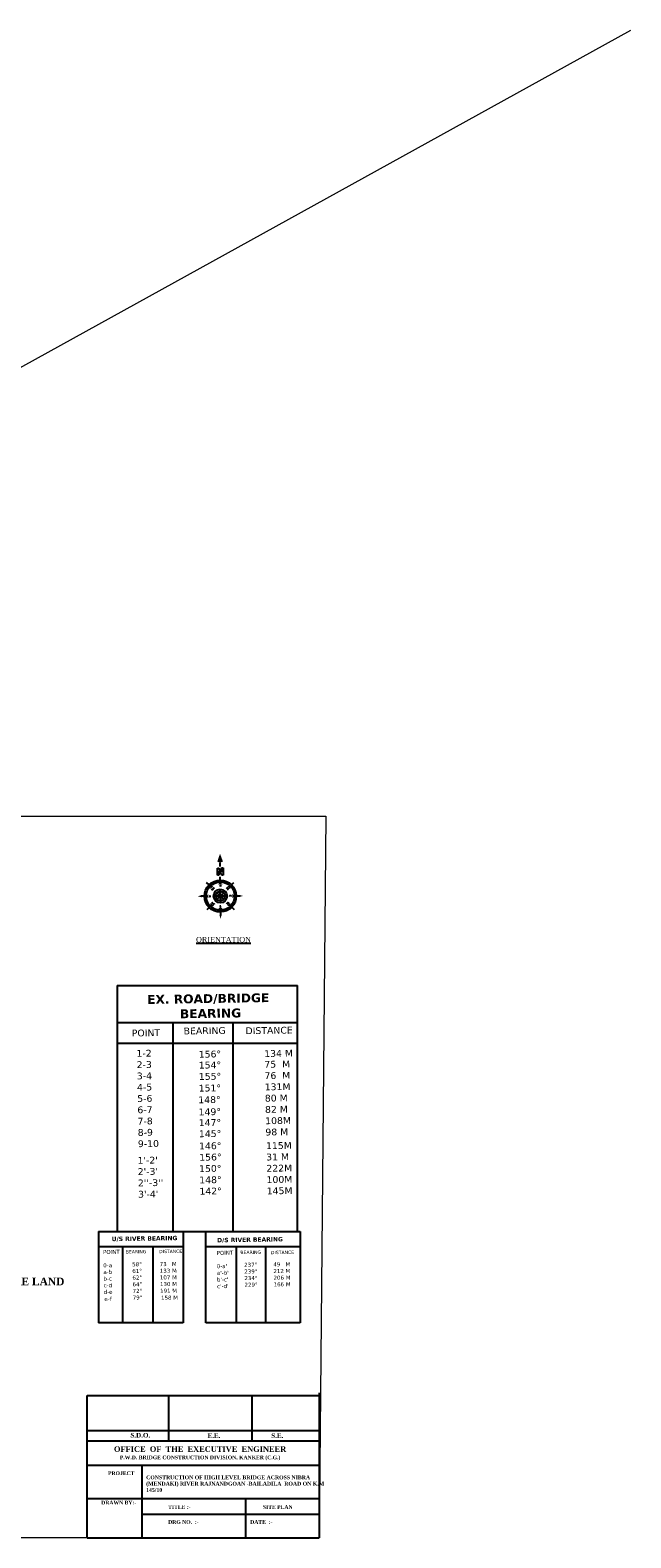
# Model space of a CAD drawing. Header units: millimetres. Extents: x -7700071838 to 844383267715, y -571436171822 to -6721321135.
# Tile 17 of 19: x -3833750520 to -3833396170, y -6732447523 to -6731557732. Entities that reach past the tile are written whole.
import ezdxf
from ezdxf.enums import TextEntityAlignment as Align

# ---------------------------------------------------------------- set-up
doc = ezdxf.new("R2010")
doc.units = ezdxf.units.MM
doc.header["$MEASUREMENT"] = 0
for name, color, linetype in [('A-Anno-Note', 211, 'Continuous'), ('GROUND_LVL', 114, 'Continuous'), ('SECTION', 7, 'Continuous'), ('TEX', 6, 'Continuous'), ('TEXT', 221, 'Continuous')]:
    doc.layers.add(name, color=color, linetype=linetype)
doc.styles.add('ROMANS', font='romans.shx')
doc.styles.get("Standard").update_dxf_attribs({"font": 'verdana.ttf', "height": 4000})

# ---------------------------------------------------------------- blocks, each defined once
blk = doc.blocks.new('Anno_North_J_Metric')
at = {"linetype": 'ByBlock', "lineweight": -2}
h = blk.add_hatch(color=0, dxfattribs=at)
h.paths.add_polyline_path([(-4.17, 0), (-4.68, 0, 1), (4.68, 0), (4.17, 0, -1)])
h.paths.add_polyline_path([(1.41, 0), (2, 0, 1), (-2, 0), (-1.41, 0, -1)])
at = {"color": 0, "linetype": 'ByBlock', "lineweight": -2}
for p, q in [((0, 4.68), (0, 5.67)), ((-4.68, 0), (-5.67, 0)), ((-4.68, 0), (-4.17, 0)), ((-3.31, 3.31), (-4.01, 4.01)), ((-1.41, 0), (-2, 0)), ((-1.41, 0), (1.41, 0)), ((1.41, 0), (-1.41, 0)), ((-1, 1), (1, -1)), ((-1, -1), (1, 1)), ((1, -1), (-1, 1)), ((1, 1), (-1, -1)), ((0, 1.41), (0, -1.41)), ((0, -1.41), (0, 1.41)), ((1.41, 0), (2, 0)), ((3.31, 3.31), (4.01, 4.01)), ((4.68, 0), (4.17, 0)), ((4.68, 0), (5.67, 0)), ((6.17, 0.4), (6.17, 0.82)), ((6.17, 0.82), (8.27, 0.82)), ((7.43, 0.4), (6.17, 0.4)), ((6.17, -0.44), (7.43, 0.4)), ((8.27, 0.4), (7.01, -0.44)), ((8.27, 0.82), (8.27, 0.4)), ((8.67, 0), (9.83, 0)), ((-3.31, -3.31), (-4.01, -4.01)), ((3.31, -3.31), (4.01, -4.01)), ((6.17, -0.86), (6.17, -0.44)), ((8.27, -0.86), (6.17, -0.86)), ((7.01, -0.44), (8.27, -0.44)), ((8.27, -0.44), (8.27, -0.86)), ((0, -4.68), (0, -5.67))]:
    blk.add_line(p, q, dxfattribs=at)
for radius in [4.68, 4.17, 2, 1.41]:
    blk.add_circle((0, 0), radius, dxfattribs=at)
for points in [[(-0.33, 5.5), (0, 5.67), (0, 6.67)], [(0, 6.67), (0.33, 5.5), (0, 5.67)], [(-6.67, 0), (-5.5, 0.33), (-5.67, 0)], [(-5.5, -0.33), (-5.67, 0), (-6.67, 0)], [(-4.17, 0), (-3.5, 0.67), (-3.5, -0.67)], [(-2.95, 2.95), (-2, 2.95), (-2.95, 2)], [(0, 4.17), (0.67, 3.5), (-0.67, 3.5)], [(2.95, 2.95), (2.95, 2), (2, 2.95)], [(4.17, 0), (3.5, -0.67), (3.5, 0.67)], [(12.5, 0), (10.17, 0.83), (9.83, 0)], [(9.83, 0), (10.17, -0.83), (12.5, 0)], [(-2.95, -2.95), (-2.95, -2), (-2, -2.95)], [(0, -4.17), (-0.67, -3.5), (0.67, -3.5)], [(2.95, -2.95), (2, -2.95), (2.95, -2)], [(0, -6.67), (-0.33, -5.5), (0, -5.67)], [(0.33, -5.5), (0, -5.67), (0, -6.67)]]:
    blk.add_solid(points, dxfattribs=at)
at = {"color": 0, "linetype": 'ByBlock', "lineweight": -2, "style": 'ROMANS'}
for s, rotation, p in [('S', 270, (-3.33, 0)), ('SW', 45, (-2, 2)), ('NW', 315, (2, 2)), ('N', 270, (2.83, 0)), ('SE', 135, (-2, -2)), ('E', 180, (0, -2.67)), ('NE', 225, (2, -2))]:
    blk.add_text(s, height=0.5, rotation=rotation, dxfattribs=at).set_placement(p, align=Align.CENTER)
blk.add_text('W', height=0.5, dxfattribs=at).set_placement((0, 2.83), align=Align.CENTER)

msp = doc.modelspace()

# ---------------------------------------------------------------- linework, layer by layer
at = {"layer": 'GROUND_LVL', "color": 4}
for p, q in [((-3833580066.164745, -6732361864.924541), (-3833580066.164745, -6732447522.899537)), ((-3833716947.135778, -6732363482.999537), (-3833580066.164745, -6732363482.999536)), ((-3833716947.135778, -6732446970.073354), (-3833716947.135778, -6732363482.999537)), ((-3833668868.948754, -6732363482.999536), (-3833668868.948776, -6732390217.713649)), ((-3833619668.048754, -6732363482.999536), (-3833619668.048776, -6732390217.713649)), ((-3833716947.135778, -6732384176.461997), (-3833580066.164745, -6732384176.461997)), ((-3833716947.135778, -6732390217.713649), (-3833580066.164745, -6732390217.713649)), ((-3833716947.135778, -6732404678.173354), (-3833580066.164745, -6732404678.173354)), ((-3833684639.593689, -6732404678.173354), (-3833684639.593689, -6732446970.073354)), ((-3833716947.135778, -6732424389.79733), (-3833580066.164745, -6732424389.79733)), ((-3833623401.764745, -6732424389.79733), (-3833623401.764745, -6732433627.373355)), ((-3833684639.593696, -6732433627.373355), (-3833580066.164745, -6732433627.373355)), ((-3833623401.764745, -6732433627.373355), (-3833623401.764745, -6732446970.073354)), ((-3833716947.135778, -6732447522.899537), (-3833580066.164745, -6732447522.899537))]:
    msp.add_line(p, q, dxfattribs=at)
at = {"layer": 'SECTION', "color": 0, "lineweight": 5, "ltscale": 20}
msp.add_line((-3833802231.208307, -6731782073.839116), (-3833396170.471952, -6731557732.068071), dxfattribs=at)
at = {"layer": 'SECTION', "ltscale": 20}
for p, q in [((-3833699247.944377, -6732121595.794084), (-3833699247.944377, -6732266755.794084)), ((-3833699247.944377, -6732121595.794084), (-3833592747.944377, -6732121595.794085)), ((-3833592747.944376, -6732266755.794084), (-3833592747.944377, -6732121595.794085)), ((-3833699247.944377, -6732143465.794084), (-3833592747.944377, -6732143465.794084)), ((-3833666407.944376, -6732143465.794084), (-3833666407.944376, -6732266755.794084)), ((-3833630957.944376, -6732143465.794084), (-3833630957.944376, -6732266755.794084)), ((-3833710191.930855, -6732266755.794084), (-3833660254.664744, -6732266755.794084)), ((-3833699247.944377, -6732266755.794084), (-3833592747.944376, -6732266755.794084)), ((-3833675617.299511, -6732266755.794084), (-3833623432.299511, -6732266755.794084)), ((-3833646864.330855, -6732275565.994082), (-3833646864.330856, -6732266755.794084)), ((-3833646864.330856, -6732266755.794084), (-3833591239.530855, -6732266755.794084)), ((-3833591239.530855, -6732266755.794084), (-3833591239.530855, -6732320685.194083)), ((-3833710191.930855, -6732275565.994082), (-3833660254.664744, -6732275565.994082)), ((-3833696030.930855, -6732275565.994082), (-3833696030.930855, -6732320685.194083)), ((-3833678165.530855, -6732275565.994082), (-3833678165.530855, -6732320685.194083)), ((-3833646864.330856, -6732275565.994082), (-3833591239.530855, -6732275565.994082)), ((-3833646864.330855, -6732320685.194083), (-3833646864.330855, -6732275565.994082)), ((-3833629082.230855, -6732275565.994082), (-3833629082.230855, -6732320685.194083)), ((-3833611652.930855, -6732275565.994082), (-3833611652.930855, -6732320685.194083)), ((-3833660254.664744, -6732320685.194083), (-3833710191.930855, -6732320685.194083)), ((-3833591239.530855, -6732320685.194083), (-3833646864.330855, -6732320685.194083))]:
    msp.add_line(p, q, dxfattribs=at)
at = {"layer": 'SECTION', "color": 5, "ltscale": 20}
msp.add_line((-3833699247.944377, -6732155665.794084), (-3833592747.944376, -6732155665.794084), dxfattribs=at)
at = {"layer": 'SECTION', "color": 1, "ltscale": 20}
for p, q in [((-3833710191.930855, -6732266755.794084), (-3833710191.930855, -6732320685.194083)), ((-3833660254.664744, -6732266755.794084), (-3833660254.664744, -6732320685.194083))]:
    msp.add_line(p, q, dxfattribs=at)
at = {"layer": 'SECTION', "color": 0, "lineweight": 5, "ltscale": 20}
msp.add_lwpolyline([(-3834447679.562927, -6732021633.08416), (-3833576196.299511, -6732021633.08416), (-3833580066.164745, -6732447522.899537), (-3834447679.562927, -6732447522.899537)], close=True, dxfattribs=at)

# ---------------------------------------------------------------- block references
at = {"layer": 'A-Anno-Note', "color": 212, "xscale": 2004.298831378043, "yscale": 2004.298661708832, "zscale": 2004.298662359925, "rotation": 90.4248949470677}
msp.add_blockref('Anno_North_J_Metric', (-3833638327.178746, -6732068782.867006), dxfattribs=at)

# ---------------------------------------------------------------- texts
at = {"layer": 'SECTION', "color": 1, "ltscale": 20, "attachment_point": 2, "rotation": 0.8836186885}
for s, insert, char_height, width in [('{\\fVerdana|b1|i0|c0|p34;EX. ROAD/BRIDGE\\P BEARING }', (-3833645535.124641, -6732126638.374456), 5249.82044154, 133595.82337526), ('{\\fVerdana|b1|i0|c0|p34;U/S RIVER BEARING }', (-3833683095.702255, -6732269574.35955), 2572.41201635, 65461.95345388), ('{\\fVerdana|b1|i0|c0|p34;D/S RIVER BEARING }', (-3833620839.080305, -6732270258.498907), 2572.41201635, 65461.95345388)]:
    msp.add_mtext(s, dxfattribs=dict(at, insert=insert, char_height=char_height, width=width))
at = {"layer": 'SECTION', "color": 30, "ltscale": 20, "attachment_point": 1, "rotation": 0.8836186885}
for s, width, insert, char_height in [('POINT', 1157.98064375, (-3833690608.479617, -6732147625.711861), 4000), ('BEARING', 8068.50204563, (-3833660028.742818, -6732146419.207253), 4000), ('DISTANCE', 22392.77236319, (-3833623518.577295, -6732146269.823919), 4000), ('BEARING', 8068.50204563, (-3833694160.079017, -6732277777.546279), 1960), ('DISTANCE', 22392.77236319, (-3833674464.010967, -6732277581.725755), 1960), ('BEARING', 8068.50204563, (-3833626526.406141, -6732278106.090261), 1960), ('DISTANCE', 22392.77236319, (-3833608497.13941, -6732278176.386954), 1960)]:
    msp.add_mtext_dynamic_manual_height_columns(s, width=width, gutter_width=20000, heights=[0], dxfattribs=dict(at, insert=insert, char_height=char_height))
at = {"layer": 'SECTION', "color": 5, "ltscale": 20, "char_height": 4000, "attachment_point": 1, "rotation": 0.8836186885}
for s, width, heights, insert in [('1-2\\P2-3\\P3-4\\P4-5\\P5-6\\P6-7\\P7-8\\P8-9\\P9-10', 11102.62773657, [0], (-3833687830.017054, -6732159616.120354)), ('156%%D', 15611.67373657, [288.955846], (-3833651130.464409, -6732160134.372479)), ('154%%D', 1676.06976223, [0], (-3833651104.765029, -6732166584.091463)), ('75  M\\P76  M\\P131M\\P80 M\\P82 M\\P108M\\P98 M', 29305.08694363, [0], (-3833612421.128341, -6732166077.644514)), ('134 M', 29305.08694363, [0], (-3833612489.684951, -6732159741.505422)), ('155%%D', 1303.80042839, [0], (-3833651054.610808, -6732173284.474989)), ('146%%D\\P156%%D', 540.39096689, [0], (-3833650933.952818, -6732214257.982033)), ("\\P1'-2'\\P2'-3'\\P2''-3''\\P3'-4'", 14226.90205622, [0], (-3833687312.142329, -6732216073.191185)), ('150%%D\\P148%%D\\P142%%D', 4000, [0], (-3833650917.873645, -6732227648.475503))]:
    msp.add_mtext_dynamic_manual_height_columns(s, width=width, gutter_width=20000, heights=heights, dxfattribs=dict(at, insert=insert))
for s, insert, width in [('151%%D', (-3833651161.349535, -6732180157.975265), 8068.50204563), ('148%%D', (-3833651374.268754, -6732187044.107232), 8068.50204563), ('149%%D', (-3833651211.135242, -6732194172.673097), 8068.50204563), ('147%%D', (-3833651113.275385, -6732200517.618378), 8068.50204563), ('145%%D', (-3833651011.909063, -6732207089.912628), 8068.50204563), ('115M\\P31 M \\P222M\\P100M\\P145M', (-3833611427.070267, -6732214125.527199), 15161.85061392)]:
    msp.add_mtext(s, dxfattribs=dict(at, insert=insert, width=width))
at = {"layer": 'SECTION', "color": 152, "ltscale": 20, "char_height": 2358.04434833, "attachment_point": 1, "rotation": 0.8836186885}
for s, insert, width in [('{\\C30;POINT\\P\\P}0-a a-b\\Pb-c c-d\\Pd-e', (-3833707555.025286, -6732277653.129037), 5299.48357738), ("{\\C30;POINT\\P\\P}0-a'\\Pa'-b'\\Pb'-c'\\Pc'-d'", (-3833640572.385227, -6732278201.632371), 5299.48357717)]:
    msp.add_mtext(s, dxfattribs=dict(at, insert=insert, width=width))
at = {"layer": 'SECTION', "color": 152, "ltscale": 20, "attachment_point": 1, "rotation": 0.8836186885}
for s, width, insert, char_height in [('58%%D\\P61{\\C5;%%D}\\P62{\\C5;%%D}\\P64{\\C5;%%D}\\P72{\\C5;%%D}\\P79{\\C5;%%D}', 8174.80770588, (-3833690339.864023, -6732284908.312236), 2358.04434833), ('73   M       \\P133 M\\P107 M\\P130 M\\P191 M ', 39464.93306806, (-3833674139.594508, -6732284839.772534), 2358.04434833), ('237{\\C5;%%D}\\P239{\\C5;%%D}\\P234{\\C5;%%D}\\P229{\\C5;%%D}', 16540, (-3833624279.913351, -6732285232.210916), 2358.04434833), ('49   M\\P212 M\\P206 M\\P166 M', 19694.79941986, (-3833607107.077875, -6732284991.852408), 2358.0443483), ('e-f', 11950.46668816, (-3833706803.861399, -6732305410.254605), 2358.0443483), ('\\pxt3;158 M', 21444.51804955, (-3833673324.099511, -6732304672.99733), 2358.04434833)]:
    msp.add_mtext_dynamic_manual_height_columns(s, width=width, gutter_width=20000, heights=[0], dxfattribs=dict(at, insert=insert, char_height=char_height))
at = {"layer": 'TEX'}
for s, insert, char_height, width, attachment_point in [('\\pxt11;{\\fTimes New Roman|b1|i0|c0|p18;AGRICULTURE LAND}', (-3833801824.033599, -6732293975.005594), 4472.3662935, 83546.09919709, 1), ('{\\fTimes New Roman|b1|i0|c0|p18;S.D.O.}', (-3833691378.729989, -6732385609.807332), 2727.0459216, 18959.29590166, 1), ('{\\fTimes New Roman|b1|i0|c0|p18;E.E.}', (-3833645910.123412, -6732385836.440343), 2727.0459216, 18959.29590166, 1), ('{\\fTimes New Roman|b1|i0|c0|p18;S.E.}', (-3833608312.423412, -6732385836.440343), 2727.0459216, 18959.29590166, 1), ('{\\fTimes New Roman|b1|i0|c0|p18;OFFICE  OF  THE  EXECUTIVE  ENGINEER\\P\\H0.6667x;P.W.D. BRIDGE CONSTRUCTION DIVISION, KANKER (C.G.)}', (-3833650271.065673, -6732393516.631149), 3272.45510592, 164949.84492329, 2), ('{\\fTimes New Roman|b1|i0|c0|p18;PROJECT}', (-3833704580.742569, -6732408308.81548), 2181.63673728, 30444.52250507, 1), ('{\\fTimes New Roman|b1|i0|c0|p18;CONSTRUCTION OF HIGH LEVEL BRIDGE ACROSS NIBRA (MENDAKI) RIVER RAJNANDGOAN -BAILADILA  ROAD ON K.M 145/10                }', (-3833682104.899511, -6732410723.899537), 2230.636751, 105354.90000003, 1), ('{\\fTimes New Roman|b1|i0|c0|p18;DRAWN BY:-}', (-3833708615.721512, -6732425627.973233), 2181.63673728, 30444.52250507, 1), ('{\\fTimes New Roman|b1|i0|c0|p18;TITLE :-}', (-3833669113.995848, -6732428237.047313), 2181.63673728, 30444.52250507, 1), ('{\\fTimes New Roman|b1|i0|c0|p18;SITE PLAN}', (-3833613224.464745, -6732428237.047344), 2181.63673728, 98169.07174045, 1), ('{\\fTimes New Roman|b1|i0|c0|p18;DRG NO.  :-    }', (-3833669113.995861, -6732437071.731935), 2181.63673728, 80753.06566675, 1), ('{\\fTimes New Roman|b1|i0|c0|p18;DATE  :-   }', (-3833620711.083033, -6732437071.731935), 2181.63673728, 30444.52250507, 1)]:
    msp.add_mtext(s, dxfattribs=dict(at, insert=insert, char_height=char_height, width=width, attachment_point=attachment_point))
at = {"layer": 'TEXT', "color": 5, "insert": (-3833636462.346354, -6732092863.5079), "char_height": 3131.71665994, "attachment_point": 2}
msp.add_mtext('{\\fTimes New Roman Baltic|b0|i0|c0|p18;\\LORIENTATION}', dxfattribs=at)

doc.saveas('drawing.dxf')
